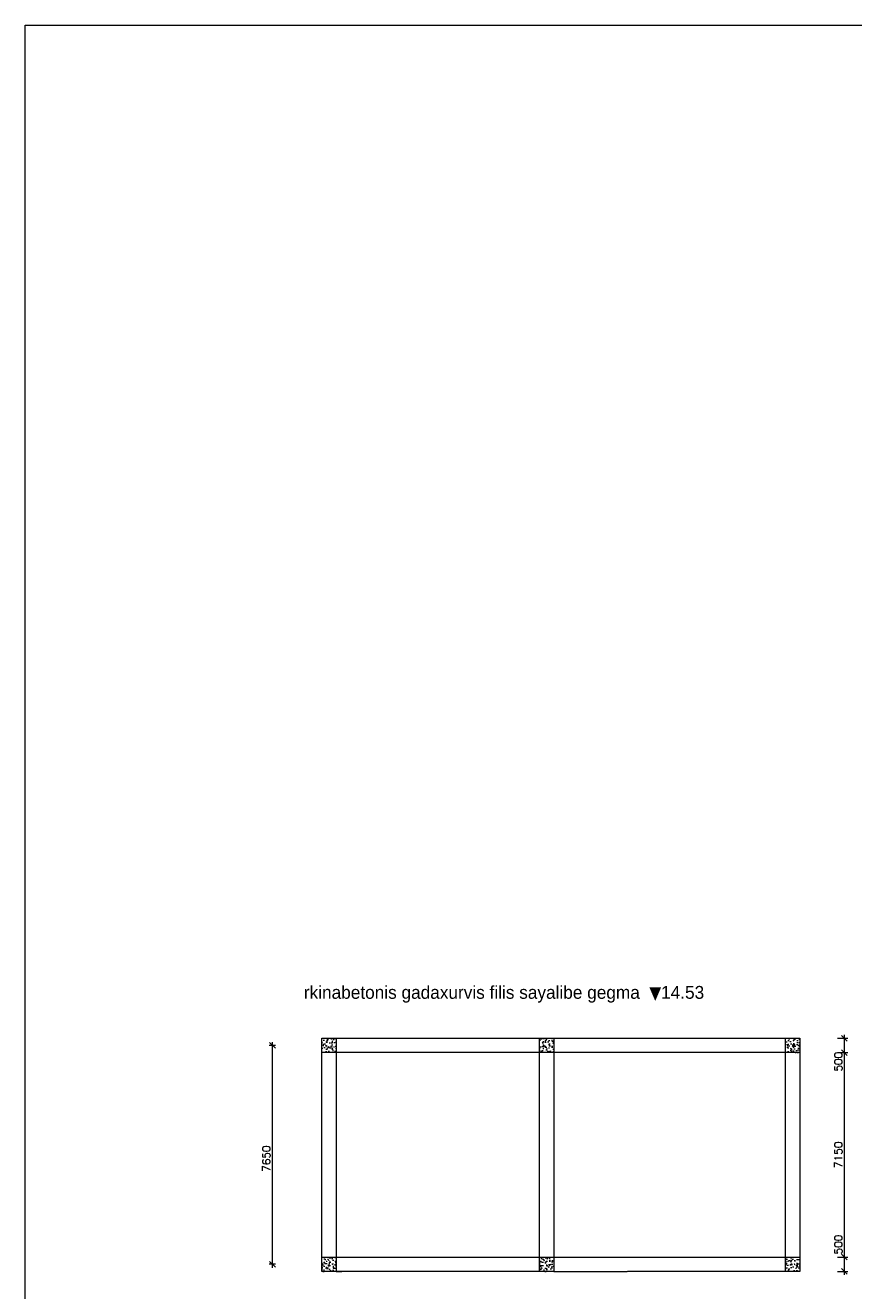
# Model space of a CAD drawing. Header units: millimetres. Extents: x 252460 to 371953, y -191258 to -111621.
# Tile 4 of 9: x 252460 to 281406, y -155860 to -111621. Entities that reach past the tile are written whole.
import ezdxf

# ---------------------------------------------------------------- set-up
doc = ezdxf.new("R2010")
doc.units = ezdxf.units.MM
doc.header["$LTSCALE"] = 0.5
doc.linetypes.add('ACAD_ISO02W100', pattern=[15, 12, -3])
doc.styles.get("Standard").update_dxf_attribs({"font": 'txt', "height": 75})
doc.styles.add('style1', font='txt.shx')
doc.dimstyles.new('DIM 150', dxfattribs={"dimtxt": 270, "dimasz": 200, "dimexe": 120, "dimexo": 120, "dimgap": 80, "dimtad": 1, "dimdec": 0, "dimzin": 1, "dimtxsty": 'style1', "dimblk": 'OBLIQUE', "dimcen": 100, "dimdle": 120, "dimclrd": 256, "dimclre": 256, "dimclrt": 256, "dimadec": 0, "dimazin": 0, "dimtfac": 1, "dimtdec": 0, "dimtmove": 0, "dimatfit": 3, "dimldrblk": 'OBLIQUE', "dimfxl": 240, "dimfxlon": 1, "dimlwd": 9, "dimlwe": 9, "dimarcsym": 0})

# ---------------------------------------------------------------- blocks, each defined once
blk = doc.blocks.new('_Oblique')
at = {"color": 0, "linetype": 'ByBlock', "lineweight": -2}
blk.add_line((-0.5, -0.5), (0.5, 0.5), dxfattribs=at)
blk = doc.blocks.new('*D202')
at = {"lineweight": 9, "transparency": 16777216}
for p, q in [((261197, -147286), (260977, -147286)), ((261097, -155056), (261097, -147166)), ((261197, -154936), (260977, -154936))]:
    blk.add_line(p, q, dxfattribs=at)
at = {"lineweight": 9, "transparency": 16777216, "xscale": 200, "yscale": 200, "zscale": 200}
for p, rotation in [((261097, -147286), 90), ((261097, -154936), 270)]:
    blk.add_blockref('_Oblique', p, dxfattribs=dict(at, rotation=rotation))
at = {"lineweight": 13, "transparency": 16777216, "insert": (260882, -151244), "char_height": 270, "attachment_point": 5, "rotation": 90, "style": 'style1'}
blk.add_mtext('7650', dxfattribs=at)
blk = doc.blocks.new('*D203')
at = {"lineweight": 9, "transparency": 16777216}
for p, q in [((280844, -154686), (281204, -154686)), ((281084, -155306), (281084, -154566)), ((280844, -155186), (281204, -155186))]:
    blk.add_line(p, q, dxfattribs=at)
at = {"lineweight": 9, "transparency": 16777216, "xscale": 200, "yscale": 200, "zscale": 200}
for p, rotation in [((281084, -154686), 90), ((281084, -155186), 270)]:
    blk.add_blockref('_Oblique', p, dxfattribs=dict(at, rotation=rotation))
at = {"lineweight": 13, "transparency": 16777216, "insert": (280869, -154250), "char_height": 270, "attachment_point": 5, "rotation": 90, "style": 'style1'}
blk.add_mtext('500', dxfattribs=at)
blk = doc.blocks.new('*D204')
at = {"lineweight": 9, "transparency": 16777216}
for p, q in [((280844, -147536), (281204, -147536)), ((281084, -154806), (281084, -147416)), ((280844, -154686), (281204, -154686))]:
    blk.add_line(p, q, dxfattribs=at)
at = {"lineweight": 9, "transparency": 16777216, "xscale": 200, "yscale": 200, "zscale": 200}
for p, rotation in [((281084, -147536), 90), ((281084, -154686), 270)]:
    blk.add_blockref('_Oblique', p, dxfattribs=dict(at, rotation=rotation))
at = {"lineweight": 13, "transparency": 16777216, "insert": (280869, -151111), "char_height": 270, "attachment_point": 5, "rotation": 90, "style": 'style1'}
blk.add_mtext('7150', dxfattribs=at)
blk = doc.blocks.new('*D205')
at = {"lineweight": 9, "transparency": 16777216}
for p, q in [((280844, -147036), (281204, -147036)), ((281084, -147656), (281084, -146916)), ((280844, -147536), (281204, -147536))]:
    blk.add_line(p, q, dxfattribs=at)
at = {"lineweight": 9, "transparency": 16777216, "xscale": 200, "yscale": 200, "zscale": 200}
for p, rotation in [((281084, -147036), 90), ((281084, -147536), 270)]:
    blk.add_blockref('_Oblique', p, dxfattribs=dict(at, rotation=rotation))
at = {"lineweight": 13, "transparency": 16777216, "insert": (280869, -147854), "char_height": 270, "attachment_point": 5, "rotation": 90, "style": 'style1'}
blk.add_mtext('500', dxfattribs=at)
blk = doc.blocks.new('A$C1DD902EC')
at = {"lineweight": 0}
h = blk.add_hatch(dxfattribs=at)
h.set_pattern_fill('AR-CONC', color=256, scale=1.5)
h.set_pattern_definition([(50, (-77173.03, -69047.86), (273.277, -23.90863), [28.575, -314.325]), (355, (-77173.03, -69047.86), (-52.8651, 286.5853), [22.86, -251.4609]), (100.45144, (-77150.25, -69049.85), (220.4119, 262.6766), [24.285, -267.1354]), (46.1842, (-77173.03, -68971.66), (406.6186, -63.0635), [42.8625, -471.4875]), (96.63556, (-77139.14, -68976.9), (356.1062, 371.1392), [36.4275, -400.7034]), (351.18415, (-77173.03, -68971.66), (356.1062, 371.1392), [34.29, -377.1896]), (21, (-77134.93, -68990.7), (227.4216, -153.3978), [28.575, -314.325]), (326, (-77134.93, -68990.7), (92.70304, 276.28195), [22.86, -251.46]), (71.45144, (-77115.97, -69003.5), (320.1246, 122.88415), [24.285, -267.1349]), (37.5, (-77173.03, -69047.86), (4.632905, 126.83256), [0, -248.412, 0, -255.27, 0, -252.4125]), (7.5, (-77173.03, -69047.86), (100.2295, 150.27086), [0, -145.542, 0, -242.697, 0, -96.2025]), (327.5, (-77257.99, -69047.86), (203.38589, -8.59312), [0, -95.25, 0, -297.18, 0, -394.335]), (317.5, (-77296.09, -69047.86), (222.19377, 38.13974), [0, -123.825, 0, -197.358, 0, -280.035])])
h.paths.add_polyline_path([(-267, -314), (233, -314), (233, 186), (-267, 186)])
at = {"lineweight": 13}
blk.add_lwpolyline([(-267, 186), (233, 186), (233, -314), (-267, -314), (-267, 186)], dxfattribs=at)

msp = doc.modelspace()

# ---------------------------------------------------------------- linework, layer by layer
at = {"lineweight": 13}
for p, q in [((262825.2, -155186.5), (262825.2, -147036.5)), ((262825.2, -147036.5), (279525.2, -147036.5)), ((279525.2, -147036.5), (279525.2, -155186.5)), ((270905.6, -155186.5), (262825.2, -155186.5)), ((279525.2, -155186.5), (273502.2, -155186.5))]:
    msp.add_line(p, q, dxfattribs=at)
at = {"color": 18, "linetype": 'ACAD_ISO02W100', "lineweight": 13, "true_color": 0x000000}
for p, q in [((262825.2, -147536.5), (262825.2, -147036.5)), ((275425.2, -147036.5), (275925.2, -147036.5)), ((279025.2, -148736.5), (279025.2, -147036.5)), ((279525.2, -147036.5), (279525.2, -147536.5)), ((279525.2, -147036.5), (279525.2, -155186.5)), ((279525.2, -147536.5), (262825.2, -147536.5)), ((279025.2, -155186.5), (279025.2, -148736.5)), ((262825.2, -154686.5), (279525.2, -154686.5)), ((262825.2, -155186.5), (262825.2, -154686.5)), ((279525.2, -154686.5), (279525.2, -155186.5)), ((275925.2, -155186.5), (275425.2, -155186.5)), ((279525.2, -155186.5), (279025.2, -155186.5))]:
    msp.add_line(p, q, dxfattribs=at)
at = {"lineweight": 13}
for points in [[(252460.3, -111621.4), (371952.6, -111621.4), (371952.6, -191257.5), (252460.3, -191257.5)], [(262825.2, -154686.5), (263325.2, -154686.5), (263325.2, -155186.5), (262825.2, -155186.5)]]:
    msp.add_lwpolyline(points, close=True, dxfattribs=at)
at = {"color": 18, "linetype": 'ACAD_ISO02W100', "lineweight": 13, "true_color": 0x000000}
for points in [[(263325.2, -147036.5), (263325.2, -155186.5), (262825.2, -155186.5), (262825.2, -147036.5)], [(270925.2, -147036.5), (270925.2, -155186.5), (270425.2, -155186.5), (270425.2, -147036.5)], [(270925.2, -155186.5), (273502.2, -155186.5)]]:
    msp.add_lwpolyline(points, dxfattribs=at)
at = {"lineweight": 13}
for points in [[(262825.2, -154886.5), (262825.2, -155186.5)], [(263525.2, -155186.5), (263325.2, -155186.5)], [(270425.2, -154886.5), (270425.2, -155186.5)]]:
    msp.add_lwpolyline(points, dxfattribs=at)
at = {"linetype": 'ACAD_ISO02W100', "lineweight": 13}
msp.add_lwpolyline([(263325.2, -155186.5), (263525.2, -155186.5)], dxfattribs=at)

# ---------------------------------------------------------------- block references
at = {"lineweight": 13}
for p in [(263092, -147222.1), (270692, -147222.1), (279292, -147222.1), (263092, -154872.1), (270692, -154872.1), (279292, -154872.1)]:
    msp.add_blockref('A$C1DD902EC', p, dxfattribs=at)

# ---------------------------------------------------------------- texts
at = {"color": 18, "lineweight": 13, "true_color": 0x000000, "insert": (262193.5, -145205.5), "char_height": 450, "attachment_point": 1}
msp.add_mtext_dynamic_manual_height_columns('\\pt15750;{\\C256;rkinabetonis gadaxurvis filis sayalibe gegma } {\\fTahoma|b0|i0|c204|p34;\\C256;▼}14.53', width=54546.502, gutter_width=1, heights=[0], dxfattribs=at)

# ---------------------------------------------------------------- dimensions: what is measured, and where the dimension line sits
at = {"lineweight": 13}
for base, p1, p2, angle, picture, middle in [((261096.7, -147286.5), (261317.1, -154936.5), (261317.1, -147286.5), 90, '*D202', (261096.7, -151244)), ((281084.2, -147036.5), (279525.2, -147536.5), (279525.2, -147036.5), 270, '*D205', (281084.2, -147853.9)), ((281084.2, -154686.5), (279525.2, -155186.5), (279525.2, -154686.5), 270, '*D203', (281084.2, -154250.3))]:
    dim = msp.add_linear_dim(base=base, p1=p1, p2=p2, angle=angle, dimstyle='DIM 150', override={"dimtmove": 1}, dxfattribs=at)
    dim.commit()
    dim.dimension.update_dxf_attribs({"geometry": picture, "text_midpoint": middle, "dimtype": 160})
dim = msp.add_linear_dim(base=(281084.2, -147536.5), p1=(279525.2, -154686.5), p2=(279525.2, -147536.5), angle=270, dimstyle='DIM 150', override={"dimtmove": 1}, dxfattribs=at)
dim.commit()
dim.dimension.update_dxf_attribs({"geometry": '*D204', "text_midpoint": (280869.2, -151111.5)})

doc.saveas('drawing.dxf')
